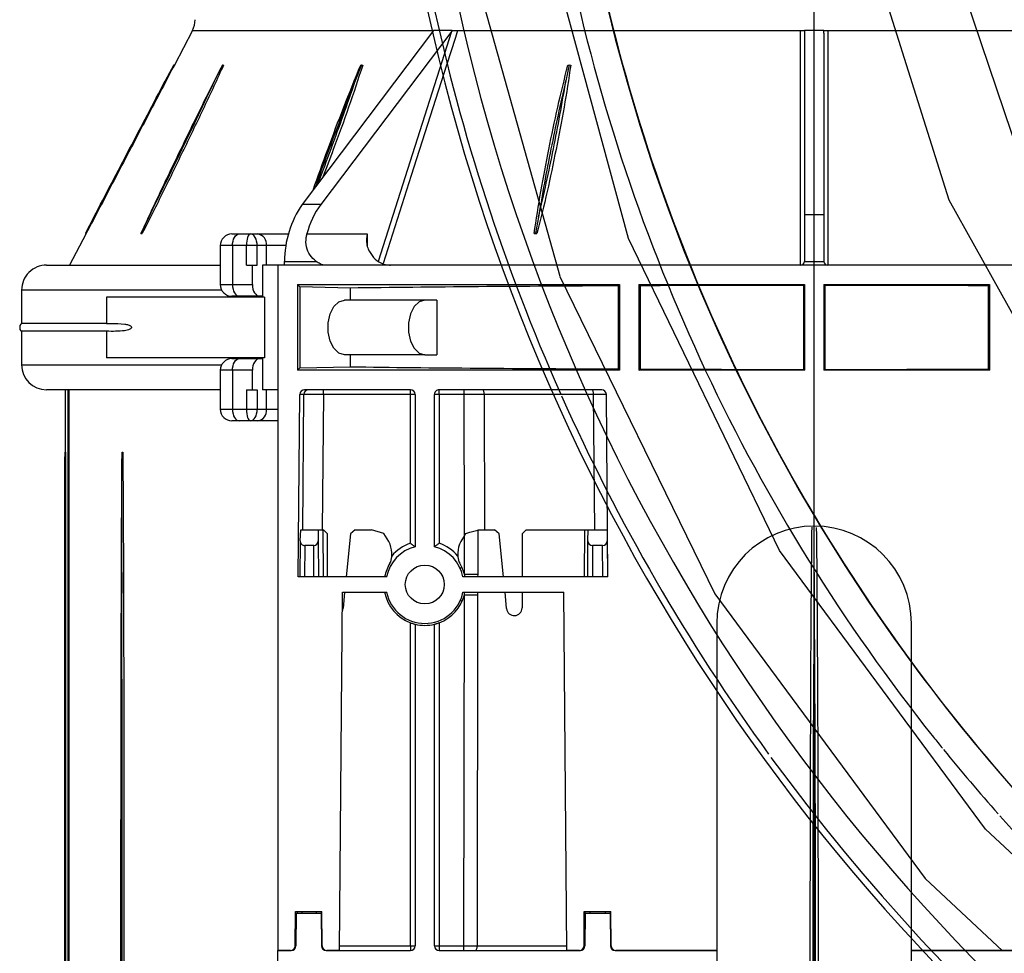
# Model space of a CAD drawing. Header units: centimetres. Extents: x -1062 to 5388, y 1642 to 2943.
# Tile 30 of 90: x -119 to -106, y 2287 to 2299. Entities that reach past the tile are written whole.
import ezdxf

# ---------------------------------------------------------------- set-up
doc = ezdxf.new("R2010")
doc.units = ezdxf.units.CM
doc.layers.add('M-EQPM', color=220, linetype='Continuous', lineweight=25)
for name, color, linetype in [('M-XREF', 252, 'Continuous'), ('XREF$0$Oprawy oświetleniowe', 8, 'Continuous'), ('XREF$0$Oprawy oświetleniowe-1', 8, 'Continuous'), ('XREF$0$Oprawy oświetleniowe-3', 8, 'Continuous')]:
    doc.layers.add(name, color=color, linetype=linetype)

# ---------------------------------------------------------------- blocks, each defined once
blk = doc.blocks.new('XREF$0$Lighting_Floor-mounting_Orsjo-Belysning_Aria-Floor-Lamp - Black-V9-Aranżacja_01')
at = {"layer": 'XREF$0$Oprawy oświetleniowe'}
for radius in [25.65, 23.39, 23.389]:
    blk.add_arc((0, 0), radius, 180, 360, dxfattribs=at)
at = {"layer": 'XREF$0$Oprawy oświetleniowe-1', "flags": 128}
for points in [[(-25.002, 0), (-24.59, -4.521), (-23.367, -8.893)], [(-14.644, -19.018), (-17.901, -15.989), (-20.544, -12.412), (-22.482, -8.408), (-23.647, -4.115), (-24.002, 0)], [(-19.949, -0.5), (-19.588, -4.038), (-18.369, -7.91), (-16.394, -11.456), (-15.648, -12.321)], [(9.038, -16.654), (5.964, -18.04), (2.099, -18.884), (-1.857, -18.909), (-5.732, -18.115), (-9.359, -16.535), (-12.58, -14.239), (-15.256, -11.325), (-17.27, -7.92), (-18.536, -4.172), (-18.968, -0.5)], [(-23.365, -8.897), (-21.374, -12.972), (-18.676, -16.623), (-17.68, -17.555)]]:
    blk.add_lwpolyline(points, dxfattribs=at)
at = {"layer": 'XREF$0$Oprawy oświetleniowe-1'}
for radius, start, end in [(25.253, 180, 360), (23.75, 191.7927, 218.5714), (25.567, 192.0371, 204), (25.567, 204.0753, 216), (23.75, 218.5746, 219.0167), (23.75, 219.0692, 221.679), (25.567, 216.1145, 323.8855), (23.75, 221.7599, 224.0136)]:
    blk.add_arc((0, 0), radius, start, end, dxfattribs=at)
at = {"layer": 'XREF$0$Oprawy oświetleniowe-3'}
for radius, start, end in [(25.253, 180, 270), (23.39, 192.8571, 205.7136), (23.389, 192.8575, 205.7143), (23.39, 205.7143, 218.5703), (23.389, 205.7151, 231.4272), (23.39, 218.5714, 231.4268)]:
    blk.add_arc((0, 0), radius, start, end, dxfattribs=at)
blk = doc.blocks.new('XREF')
at = {"layer": 'XREF$0$Oprawy oświetleniowe-1'}
blk.add_blockref('XREF$0$Lighting_Floor-mounting_Orsjo-Belysning_Aria-Floor-Lamp - Black-V9-Aranżacja_01', (-88.22, 2305.076), dxfattribs=at)
blk = doc.blocks.new('3')
for p, q in [((59.527, 94.542), (59.527, 32.952)), ((73.299, 81.242), (73.299, 63.642)), ((78.671, 49.242), (78.671, 78.042)), ((78.688, 78.042), (78.688, 49.242)), ((57.027, 72.042), (57.027, 63.642)), ((62.027, 63.642), (62.027, 72.042)), ((54.413, 63.642), (57.027, 63.642)), ((57.027, 63.642), (54.432, 63.642)), ((57.027, 63.642), (57.027, 55.242)), ((64.64, 63.642), (62.027, 63.642)), ((62.027, 55.242), (62.027, 63.642)), ((62.027, 63.642), (64.621, 63.642)), ((64.741, 63.523), (64.748, 62.642)), ((64.767, 62.682), (64.76, 63.523)), ((65.412, 62.682), (65.419, 63.523)), ((65.438, 63.523), (65.431, 62.642)), ((69.157, 63.642), (65.539, 63.642)), ((65.558, 63.642), (65.879, 63.642)), ((65.879, 63.642), (65.96, 54.442)), ((68.183, 63.523), (65.881, 63.523)), ((68.17, 54.509), (68.183, 63.523)), ((68.524, 63.523), (68.511, 54.509)), ((68.524, 63.642), (68.524, 63.523)), ((69.157, 63.523), (68.524, 63.523)), ((69.157, 63.523), (69.157, 63.642)), ((69.157, 55.225), (69.157, 63.523)), ((69.277, 63.522), (69.277, 55.262)), ((69.777, 55.262), (69.777, 63.522)), ((72.06, 63.642), (69.897, 63.642)), ((69.897, 63.523), (69.897, 63.642)), ((69.897, 63.523), (69.897, 55.225)), ((71.718, 63.523), (69.897, 63.523)), ((71.719, 63.642), (71.639, 54.442)), ((71.719, 63.642), (72.041, 63.642)), ((72.06, 63.641), (72.06, 63.642)), ((72.161, 63.523), (72.168, 62.642)), ((72.187, 62.682), (72.18, 63.523)), ((72.831, 62.682), (72.838, 63.523)), ((72.858, 63.523), (72.838, 63.523)), ((72.858, 63.523), (72.851, 62.642)), ((73.299, 63.642), (72.958, 63.642)), ((72.979, 63.642), (73.299, 63.642)), ((73.299, 46.042), (73.299, 63.642)), ((65.431, 62.642), (64.748, 62.642)), ((65.412, 62.682), (64.767, 62.682)), ((64.767, 62.642), (64.767, 62.682)), ((64.887, 62.682), (64.887, 62.642)), ((65.292, 62.642), (65.292, 62.682)), ((65.412, 62.682), (65.412, 62.642)), ((72.851, 62.642), (72.168, 62.642)), ((72.831, 62.682), (72.187, 62.682)), ((72.187, 62.642), (72.187, 62.682)), ((72.307, 62.682), (72.307, 62.642)), ((72.685, 62.642), (72.686, 62.682)), ((72.805, 62.642), (72.806, 62.682)), ((67.027, 54.442), (67.027, 54.842)), ((67.426, 54.862), (67.467, 54.442)), ((71.586, 54.442), (71.627, 54.862)), ((68.547, 54.442), (65.96, 54.442)), ((68.171, 54.442), (68.17, 54.509)), ((71.639, 54.442), (70.506, 54.442)), ((64.823, 54.042), (64.864, 49.361)), ((64.823, 54.042), (68.547, 54.042)), ((64.842, 53.124), (64.835, 54.042)), ((64.955, 54.042), (64.961, 53.245)), ((65.218, 53.245), (65.224, 54.042)), ((65.344, 54.042), (65.337, 53.124)), ((65.423, 54.042), (65.414, 52.842)), ((67.027, 52.942), (67.027, 54.042)), ((67.507, 54.042), (67.617, 52.942)), ((68.168, 52.846), (68.169, 53.978)), ((68.169, 53.978), (68.17, 54.042)), ((68.51, 53.978), (68.509, 52.985)), ((70.506, 54.042), (72.776, 54.042)), ((71.436, 52.942), (71.546, 54.042)), ((72.027, 54.042), (72.027, 52.942)), ((72.144, 52.842), (72.134, 54.042)), ((72.262, 53.123), (72.254, 54.042)), ((72.374, 54.042), (72.381, 53.242)), ((72.608, 53.242), (72.615, 54.042)), ((72.727, 53.123), (72.735, 54.042)), ((72.776, 54.042), (72.735, 49.361)), ((68.677, 53.429), (68.677, 53.529)), ((70.377, 53.529), (70.377, 53.429)), ((64.844, 52.842), (64.842, 53.124)), ((64.961, 53.245), (65.218, 53.245)), ((65.337, 53.124), (65.335, 52.842)), ((68.509, 52.985), (68.599, 53.142)), ((69.157, 49.361), (69.157, 53.184)), ((69.277, 53.274), (69.277, 49.362)), ((69.777, 49.362), (69.777, 53.274)), ((69.897, 53.184), (69.897, 49.361)), ((70.454, 53.142), (70.577, 52.929)), ((72.264, 52.842), (72.262, 53.123)), ((72.381, 53.242), (72.608, 53.242)), ((72.727, 53.118), (72.713, 52.842)), ((66.927, 52.842), (67.027, 52.942)), ((67.617, 52.942), (67.738, 52.842)), ((68.508, 52.984), (68.514, 49.361)), ((70.577, 52.929), (70.9, 52.842)), ((71.315, 52.842), (71.436, 52.942)), ((72.027, 52.942), (72.127, 52.842)), ((65.335, 52.842), (64.844, 52.842)), ((65.163, 52.842), (65.194, 49.361)), ((65.414, 52.842), (65.335, 52.842)), ((66.927, 52.842), (65.414, 52.842)), ((68.153, 52.842), (67.738, 52.842)), ((68.003, 49.361), (67.997, 52.842)), ((68.153, 52.842), (68.168, 52.846)), ((71.315, 52.842), (70.9, 52.842)), ((72.144, 52.842), (72.127, 52.842)), ((72.132, 49.361), (72.162, 52.842)), ((72.264, 52.842), (72.144, 52.842)), ((72.713, 52.842), (72.264, 52.842)), ((72.661, 52.842), (72.632, 49.361)), ((77.302, 50.842), (77.286, 50.842)), ((78.756, 50.842), (78.756, 49.242)), ((78.766, 50.842), (78.756, 50.842)), ((73.299, 50.042), (73.823, 50.042)), ((73.823, 50.042), (74.003, 50.042)), ((74.003, 50.042), (74.284, 50.042)), ((74.284, 50.042), (74.48, 50.042)), ((73.592, 49.742), (73.299, 49.742)), ((73.833, 49.742), (73.592, 49.742)), ((73.592, 49.742), (73.592, 49.242)), ((73.833, 49.242), (73.833, 49.742)), ((74.109, 49.742), (73.833, 49.742)), ((74.109, 49.242), (74.109, 49.742)), ((74.467, 49.742), (74.109, 49.742)), ((74.467, 48.742), (74.467, 49.742)), ((74.78, 49.742), (74.467, 49.742)), ((74.78, 48.742), (74.78, 49.742)), ((65.194, 49.361), (68.003, 49.361)), ((68.514, 49.361), (68.514, 49.242)), ((68.514, 49.361), (69.157, 49.361)), ((69.157, 49.361), (69.157, 49.242)), ((69.897, 49.361), (72.132, 49.361)), ((69.897, 49.361), (69.897, 49.242)), ((72.132, 49.361), (72.132, 49.242)), ((72.632, 49.361), (72.735, 49.361)), ((64.984, 49.242), (69.157, 49.242)), ((69.897, 49.242), (72.615, 49.242)), ((73.299, 49.242), (73.698, 49.242)), ((73.698, 48.422), (73.698, 49.242)), ((73.956, 49.242), (73.833, 49.242)), ((73.956, 49.242), (73.956, 48.742)), ((74.109, 49.242), (73.956, 49.242)), ((74.78, 49.242), (79.241, 49.242)), ((55.027, 46.542), (55.027, 48.742)), ((55.027, 48.742), (59.277, 48.742)), ((55.057, 48.712), (55.027, 48.742)), ((55.057, 46.573), (55.057, 48.712)), ((59.255, 48.72), (59.277, 48.742)), ((59.255, 46.564), (59.255, 48.72)), ((59.277, 46.542), (59.277, 48.742)), ((59.777, 48.742), (64.027, 48.742)), ((59.777, 46.542), (59.777, 48.742)), ((59.798, 48.72), (59.777, 48.742)), ((59.798, 46.564), (59.798, 48.72)), ((64.027, 48.742), (63.996, 48.712)), ((63.996, 46.573), (63.996, 48.712)), ((64.027, 46.542), (64.027, 48.742)), ((64.527, 46.542), (64.527, 48.742)), ((64.527, 48.742), (72.799, 48.742)), ((64.559, 48.709), (64.527, 48.742)), ((64.559, 46.575), (64.559, 48.709)), ((72.74, 48.683), (71.432, 48.653)), ((71.432, 48.653), (71.432, 48.342)), ((72.799, 48.742), (72.74, 48.683)), ((72.74, 46.601), (72.74, 48.683)), ((72.799, 46.542), (72.799, 48.742)), ((73.956, 48.742), (74.467, 48.742)), ((74.467, 48.742), (74.78, 48.742)), ((79.881, 48.602), (74.745, 48.602)), ((79.881, 47.742), (79.881, 48.602)), ((69.22, 46.942), (69.22, 48.342)), ((69.528, 48.342), (69.22, 48.342)), ((69.528, 48.342), (71.591, 48.342)), ((73.645, 46.862), (73.645, 48.422)), ((73.645, 48.422), (77.705, 48.422)), ((73.764, 48.442), (73.698, 48.442)), ((74.284, 48.442), (73.764, 48.442)), ((74.48, 48.442), (74.284, 48.442)), ((77.705, 47.742), (77.705, 48.422)), ((77.705, 47.742), (79.881, 47.742)), ((77.705, 46.862), (77.705, 47.542)), ((77.705, 47.542), (79.881, 47.542)), ((79.881, 46.682), (79.881, 47.542)), ((69.22, 46.942), (69.528, 46.942)), ((69.528, 46.942), (71.591, 46.942)), ((71.432, 46.942), (71.432, 46.631)), ((73.645, 46.862), (77.705, 46.862)), ((73.698, 46.042), (73.698, 46.862)), ((73.698, 46.842), (73.764, 46.842)), ((73.764, 46.842), (74.284, 46.842)), ((74.284, 46.842), (74.48, 46.842)), ((55.027, 46.542), (55.057, 46.573)), ((59.277, 46.542), (55.027, 46.542)), ((59.277, 46.542), (59.255, 46.564)), ((59.777, 46.542), (59.798, 46.564)), ((64.027, 46.542), (59.777, 46.542)), ((63.996, 46.573), (64.027, 46.542)), ((64.527, 46.542), (64.559, 46.575)), ((72.799, 46.542), (64.527, 46.542)), ((71.432, 46.631), (72.74, 46.601)), ((72.74, 46.601), (72.799, 46.542)), ((73.956, 46.542), (73.956, 46.042)), ((74.467, 46.542), (73.956, 46.542)), ((74.467, 45.542), (74.467, 46.542)), ((74.78, 46.542), (74.467, 46.542)), ((74.745, 46.682), (79.881, 46.682)), ((74.78, 45.542), (74.78, 46.542)), ((45.754, 46.042), (73.299, 46.042)), ((73.299, 46.042), (73.698, 46.042)), ((73.592, 46.042), (73.592, 45.542)), ((73.956, 46.042), (73.833, 46.042)), ((73.833, 46.042), (73.833, 45.542)), ((74.109, 46.042), (73.956, 46.042)), ((74.109, 46.042), (74.109, 45.542)), ((79.241, 46.042), (74.78, 46.042)), ((78.225, 45.234), (78.648, 46.042)), ((59.777, 45.947), (59.276, 45.947)), ((59.276, 45.947), (59.277, 45.942)), ((59.277, 44.75), (59.277, 45.942)), ((59.777, 45.942), (59.777, 45.947)), ((59.777, 44.75), (59.777, 45.942)), ((70.719, 45.937), (68.836, 40.035)), ((73.129, 45.947), (72.319, 45.947)), ((71.003, 45.242), (71.003, 45.557)), ((73.092, 45.542), (73.592, 45.542)), ((73.592, 45.542), (73.833, 45.542)), ((73.833, 45.542), (74.109, 45.542)), ((74.109, 45.542), (74.467, 45.542)), ((74.467, 45.542), (74.78, 45.542)), ((66.605, 44.808), (66.688, 45.226)), ((66.717, 45.234), (66.647, 45.234)), ((66.647, 45.234), (66.688, 45.226)), ((66.688, 45.226), (66.717, 45.234)), ((72.553, 45.242), (71.003, 45.242)), ((73.823, 45.242), (73.029, 45.242)), ((74.003, 45.242), (73.823, 45.242)), ((74.284, 45.242), (74.003, 45.242)), ((74.48, 45.242), (74.284, 45.242)), ((76.617, 44.808), (76.815, 45.226)), ((76.816, 45.234), (76.787, 45.234)), ((76.787, 45.234), (76.815, 45.226)), ((76.815, 45.226), (76.816, 45.234)), ((78.025, 44.808), (78.24, 45.226)), ((78.225, 45.234), (78.24, 45.226)), ((59.277, 44.75), (59.777, 44.75)), ((59.277, 40.089), (59.277, 44.75)), ((59.777, 40.089), (59.777, 44.75)), ((68.836, 40.035), (72.2, 44.484)), ((69.301, 40.02), (72.676, 44.484)), ((72.2, 44.484), (72.676, 44.484)), ((65.821, 40.899), (65.905, 41.314)), ((71.156, 40.899), (71.313, 41.314)), ((74.722, 40.899), (74.926, 41.314)), ((75.974, 40.899), (76.195, 41.314)), ((65.821, 40.899), (65.78, 40.906)), ((65.85, 40.906), (65.821, 40.899)), ((71.156, 40.899), (71.119, 40.906)), ((71.173, 40.906), (71.156, 40.899)), ((74.722, 40.899), (74.693, 40.906)), ((75.495, 40.02), (75.959, 40.906)), ((75.974, 40.899), (75.959, 40.906)), ((59.178, 40.02), (50.367, 40.02)), ((59.277, 40.089), (59.275, 40.02)), ((59.275, 40.02), (59.778, 40.02)), ((59.778, 40.02), (59.777, 40.089)), ((68.686, 40.02), (59.875, 40.02)), ((68.836, 40.035), (68.824, 40.02)), ((68.824, 40.02), (69.301, 40.02)), ((75.495, 40.02), (69.301, 40.02))]:
    blk.add_line(p, q)
at = {"flags": 128}
for points in [[(65.539, 63.642), (65.531, 63.64), (65.528, 63.638)], [(68.224, 63.642), (68.216, 63.64), (68.208, 63.633), (68.201, 63.622), (68.195, 63.607), (68.19, 63.589), (68.186, 63.569), (68.183, 63.546), (68.183, 63.523)], [(68.477, 52.929), (68.372, 52.901), (68.268, 52.873), (68.168, 52.846)], [(68.509, 52.985), (68.493, 52.957), (68.477, 52.929)], [(74.467, 49.742), (74.463, 49.801), (74.453, 49.857), (74.436, 49.909), (74.413, 49.954), (74.386, 49.992), (74.354, 50.019), (74.32, 50.036), (74.284, 50.042)], [(65.194, 49.361), (65.194, 49.338), (65.197, 49.315), (65.201, 49.295), (65.206, 49.277), (65.212, 49.262), (65.219, 49.251), (65.227, 49.244), (65.235, 49.242)], [(68.003, 49.361), (68.003, 49.338), (68.006, 49.315), (68.01, 49.295), (68.015, 49.277), (68.021, 49.262), (68.028, 49.251), (68.036, 49.244), (68.044, 49.242)], [(74.467, 48.742), (74.463, 48.684), (74.453, 48.627), (74.436, 48.575), (74.413, 48.53), (74.386, 48.493), (74.354, 48.465), (74.32, 48.448), (74.284, 48.442)], [(69.528, 46.942), (69.674, 46.984), (69.802, 47.106), (69.897, 47.292), (69.948, 47.521), (69.948, 47.764), (69.897, 47.992), (69.802, 48.178), (69.674, 48.3), (69.528, 48.342)], [(71.591, 48.342), (71.737, 48.3), (71.865, 48.178), (71.96, 47.992), (72.011, 47.764), (72.011, 47.521), (71.96, 47.292), (71.865, 47.106), (71.737, 46.984), (71.591, 46.942)], [(74.467, 46.542), (74.463, 46.601), (74.453, 46.657), (74.436, 46.709), (74.413, 46.754), (74.386, 46.792), (74.354, 46.819), (74.32, 46.836), (74.284, 46.842)], [(59.178, 40.02), (59.178, 40.198), (59.178, 40.906), (59.178, 43.741), (59.178, 46.042)], [(59.875, 46.042), (59.875, 45.942), (59.875, 45.234), (59.875, 42.399), (59.875, 40.02)], [(68.686, 40.02), (68.742, 40.198), (68.969, 40.906), (69.873, 43.741), (70.593, 46.001)], [(74.467, 45.542), (74.463, 45.484), (74.453, 45.427), (74.436, 45.375), (74.413, 45.33), (74.386, 45.293), (74.354, 45.265), (74.32, 45.248), (74.284, 45.242)]]:
    blk.add_lwpolyline(points, dxfattribs=at)
blk.add_circle((69.527, 54.242), 0.5)
for centre, radius, start, end in [((64.621, 63.522), 0.12, 0.5, 90), ((64.64, 63.522), 0.12, 0.45, 90), ((65.539, 63.522), 0.12, 90, 179.55), ((65.433, 63.085), 0.439, 89.3013, 91.9001), ((65.558, 63.522), 0.12, 90, 179.5), ((69.157, 63.522), 0.12, 0, 90), ((69.187, 59.717), 3.806, 88.6457, 90.4522), ((69.897, 63.522), 0.12, 90, 180), ((69.866, 59.717), 3.806, 89.5478, 91.3543), ((72.041, 63.522), 0.12, 0.5, 90), ((72.06, 63.522), 0.12, 0.45, 90), ((72.165, 63.245), 0.279, 86.939, 90.9381), ((59.527, 55.242), 2.5, 180, 0), ((69.527, 54.242), 1.05, 110.633, 165.2535), ((69.527, 54.242), 1, 11.537, 168.463), ((69.527, 54.242), 1.05, 76.2259, 103.7741), ((69.527, 54.242), 1.05, 10.9806, 69.367), ((67.227, 54.842), 0.2, 5.6826, 180), ((71.827, 54.842), 0.2, 156.2904, 174.3174), ((69.016, 55.643), 1.067, 245.242, 247.9265), ((68.341, -65.291), 119.8, 89.91848, 90.08152), ((69.527, 54.242), 1.05, 165.2535, 169.0194), ((68.34, -65.822), 119.8, 89.91848, 90.08152), ((69.527, 54.242), 1.05, 190.9806, 194.5883), ((69.527, 54.242), 1.05, 194.5883, 211.349), ((69.527, 54.242), 1, 191.537, 255.5225), ((69.527, 54.242), 1, 284.4775, 348.463), ((69.527, 54.242), 1.05, 328.651, 349.0194), ((68.134, 54.788), 1.075, 294.0341, 296.7006), ((68.357, 53.529), 0.32, 0, 31.349), ((70.697, 53.529), 0.32, 148.651, 180), ((68.101, 53.429), 0.576, 330, 0), ((69.527, 54.241), 1.12, 220.6302, 250.7095), ((69.527, 54.241), 1.12, 289.2905, 319.3698), ((70.952, 53.429), 0.576, 180, 210), ((73.863, 49.773), 0.272, 98.3168, 186.4042), ((74.48, 49.742), 0.3, 0, 90), ((64.984, 49.362), 0.12, 180.5, 270), ((69.157, 49.362), 0.12, 270, 0), ((69.187, 52.799), 3.438, 269.5001, 271.5002), ((69.897, 49.362), 0.12, 180, 270), ((69.867, 52.799), 3.438, 268.4998, 270.4999), ((72.512, 49.362), 0.12, 270.0269, 359.5277), ((79.241, 48.602), 0.64, 0, 90), ((74.48, 48.742), 0.3, 270, 0), ((74.48, 46.542), 0.3, 0, 90), ((79.241, 46.682), 0.64, 270, 0), ((59.177, 45.942), 0.1, 2.7294, 90), ((59.877, 45.942), 0.1, 90, 177.2706), ((70.537, 45.948), 2.592, 325.6208, 359.9849), ((73.29, 45.942), 0.161, 172.3063, 178.3675), ((73.863, 45.512), 0.272, 173.5958, 261.683), ((74.48, 45.542), 0.3, 270, 0), ((70.424, 45.771), 2.194, 324.0785, 346.046), ((76.027, 39.742), 0.6, 152.3596, 180)]:
    blk.add_arc(centre, radius, start, end)
for centre, major_axis, ratio, start_param, end_param in [((65.241, 63.522), (0.5, -0.001), 0.001468, 2.858563, 3.141609), ((68.524, 63.522), (1, 0), 0.000942, 1.570806, 1.918683), ((72.958, 63.522), (0.12, 0), 0.999048, 1.570796, 3.133739), ((72.979, 63.522), (-0.12, 0), 0.999048, 4.712389, 6.274459), ((64.962, 53.124), (-0.047, 0.112), 0.988868, 5.890532, 7.461267), ((65.217, 53.124), (0.047, 0.112), 0.988868, 5.105103, 6.675838), ((72.382, 53.123), (0.111, -0.046), 0.988868, 1.963511, 3.534245), ((72.607, 53.123), (0.111, 0.047), 0.988618, 5.835993, 7.450358), ((74.003, 49.742), (0, 0.3), 0.566421, 0, 1.570796), ((74.003, 49.742), (0, 0.3), 0.353554, 4.712389, 6.283185), ((65.364, 49.362), (0.5, 0.001), 0.001468, 3.141602, 4.364458), ((68.514, 49.362), (1.5, 0), 0.000698, 4.364503, 4.712377), ((72.132, 49.362), (0.5, -0.001), 0.002094, 4.712449, 6.239539), ((72.615, 49.362), (-0.12, 0), 0.999048, 1.570796, 3.132866), ((59.527, 48.365), (20.347, 0), 0.017455, 1.58416, 1.792264), ((59.527, 48.365), (20.347, 0), 0.017455, 1.349328, 1.557433), ((59.527, 48.365), (20.347, 0), 0.017455, 0.945791, 1.320848), ((73.764, 48.742), (0, 0.3), 0.636995, 3.141593, 4.712389), ((79.881, 47.642), (0, -0.1), 0.5, 0, 3.141593), ((73.764, 46.542), (0, 0.3), 0.636995, 4.712389, 6.283185), ((59.527, 46.919), (20.347, 0), 0.017455, 4.490921, 4.699025), ((59.527, 46.919), (20.347, 0), 0.017455, 4.725753, 4.933857), ((59.527, 46.919), (20.347, 0), 0.017455, 4.962338, 5.337395), ((73.136, 45.942), (0, 0.1), 0.053249, 0, 1.352081), ((74.003, 45.542), (0, 0.3), 0.566421, 1.570796, 3.141593), ((74.003, 45.542), (0, 0.3), 0.353554, 3.141593, 4.712389)]:
    blk.add_ellipse(centre, major_axis=major_axis, ratio=ratio, start_param=start_param, end_param=end_param)
for points, knots in [([(77.286, 50.842), (77.284, 50.974), (77.276, 51.636), (77.271, 52.827), (77.263, 54.943), (77.258, 57.59), (77.255, 60.765), (77.254, 63.941), (77.255, 67.116), (77.259, 70.258), (77.265, 72.854), (77.272, 74.648), (77.277, 75.674), (77.283, 76.186), (77.286, 76.442)], [0, 0, 0, 0, 0.015506, 0.077527, 0.139547, 0.263585, 0.387624, 0.511662, 0.6357, 0.759739, 0.879864, 0.939929, 0.969963, 1, 1, 1, 1]), ([(78.756, 50.842), (78.756, 50.974), (78.755, 51.636), (78.754, 52.827), (78.753, 54.943), (78.753, 57.59), (78.752, 60.765), (78.752, 63.941), (78.752, 67.116), (78.753, 70.258), (78.753, 72.854), (78.754, 74.648), (78.755, 75.674), (78.755, 76.186), (78.756, 76.442)], [0, 0, 0, 0, 0.015506, 0.077527, 0.139547, 0.263585, 0.387624, 0.511662, 0.6357, 0.759739, 0.879864, 0.939929, 0.969963, 1, 1, 1, 1]), ([(77.308, 75.476), (77.31, 75.136), (77.316, 74.268), (77.321, 72.341), (77.327, 69.695), (77.33, 66.519), (77.331, 63.344), (77.33, 60.168), (77.326, 57.026), (77.32, 54.43), (77.313, 52.636), (77.308, 51.611), (77.302, 51.098), (77.299, 50.842)], [0, 0, 0, 0, 0.041325, 0.105778, 0.234685, 0.363591, 0.492497, 0.621404, 0.75031, 0.87515, 0.937572, 0.968785, 1, 1, 1, 1]), ([(59.472, 52.776), (59.472, 52.793), (59.463, 53.339), (59.453, 54.943), (59.436, 57.59), (59.428, 60.765), (59.426, 63.941), (59.429, 67.116), (59.439, 70.258), (59.452, 72.725), (59.468, 74.133), (59.472, 74.515)], [0, 0, 0, 0, 0.002339, 0.075372, 0.22144, 0.367508, 0.513575, 0.659642, 0.80571, 0.94717, 1, 1, 1, 1]), ([(59.581, 74.509), (59.581, 74.492), (59.59, 73.946), (59.6, 72.341), (59.617, 69.695), (59.625, 66.519), (59.627, 63.344), (59.624, 60.168), (59.614, 57.026), (59.601, 54.56), (59.585, 53.152), (59.581, 52.769)], [0, 0, 0, 0, 0.0023386, 0.0753723, 0.2214401, 0.3675075, 0.513575, 0.6596424, 0.8057098, 0.9471697, 1, 1, 1, 1]), ([(59.527, 73.35), (59.515, 71.422), (59.495, 68.214), (59.493, 64.686), (59.493, 63.006), (59.495, 60.333), (59.5, 57.389), (59.522, 54.525), (59.527, 53.934)], [0, 0, 0, 0, 0.297884, 0.495657, 0.5451, 0.557461, 0.908715, 1, 1, 1, 1]), ([(59.527, 53.934), (59.538, 55.862), (59.558, 59.07), (59.56, 62.598), (59.56, 64.278), (59.558, 66.951), (59.553, 69.895), (59.531, 72.759), (59.527, 73.35)], [0, 0, 0, 0, 0.2978839, 0.4956568, 0.5451001, 0.5574608, 0.9087147, 1, 1, 1, 1]), ([(77.311, 73.35), (77.307, 71.422), (77.299, 68.214), (77.298, 64.686), (77.298, 63.006), (77.299, 60.333), (77.301, 57.389), (77.309, 54.525), (77.311, 53.934)], [0, 0, 0, 0, 0.2978838, 0.4956567, 0.5451, 0.5574608, 0.9087206, 1, 1, 1, 1]), ([(77.311, 53.934), (77.316, 55.862), (77.323, 59.07), (77.324, 62.598), (77.324, 64.278), (77.323, 66.951), (77.321, 69.895), (77.313, 72.759), (77.311, 73.35)], [0, 0, 0, 0, 0.297884, 0.495657, 0.5451, 0.557461, 0.908721, 1, 1, 1, 1]), ([(78.776, 72.827), (78.776, 72.826), (78.776, 72.7), (78.776, 72.445), (78.776, 72.061), (78.776, 71.671), (78.776, 71.281), (78.776, 70.893), (78.776, 70.51), (78.776, 70.135), (78.776, 69.769), (78.776, 69.414), (78.776, 69.071), (78.776, 68.742), (78.776, 68.427), (78.776, 68.127), (78.776, 67.842), (78.776, 66.377), (78.776, 64.686), (78.776, 63.006), (78.776, 60.333), (78.776, 57.849), (78.776, 55.317), (78.776, 54.931), (78.776, 54.645), (78.776, 54.488), (78.776, 54.458)], [0, 0, 0, 0, 0.000007, 0.02061, 0.041626, 0.062869, 0.084159, 0.105328, 0.126223, 0.146711, 0.166678, 0.186032, 0.204698, 0.222623, 0.239769, 0.256112, 0.271642, 0.28636, 0.495409, 0.547671, 0.560737, 0.932068, 0.953304, 0.974358, 0.995046, 1, 1, 1, 1]), ([(78.776, 54.458), (78.776, 54.538), (78.776, 54.7), (78.776, 54.955), (78.776, 55.259), (78.776, 55.613), (78.776, 56.003), (78.776, 56.391), (78.776, 56.774), (78.776, 57.149), (78.776, 57.516), (78.776, 57.871), (78.776, 58.213), (78.776, 58.542), (78.776, 58.857), (78.776, 59.157), (78.776, 59.442), (78.776, 60.232), (78.776, 60.926), (78.776, 61.53)], [0, 0, 0, 0, 0.034213, 0.068427, 0.108114, 0.163287, 0.218582, 0.273562, 0.327832, 0.381045, 0.432905, 0.483171, 0.531653, 0.578208, 0.622739, 0.665185, 0.705521, 0.743747, 1, 1, 1, 1]), ([(69.277, 55.262), (69.275, 55.262), (69.273, 55.261), (69.253, 55.256), (69.224, 55.248), (69.19, 55.237), (69.167, 55.229), (69.157, 55.225)], [0, 0, 0, 0, 0.204448, 0.408818, 0.615145, 0.827208, 1, 1, 1, 1]), ([(69.897, 55.225), (69.883, 55.23), (69.855, 55.24), (69.818, 55.251), (69.791, 55.258), (69.778, 55.262), (69.777, 55.262), (69.777, 55.262)], [0, 0, 0, 0, 0.228506, 0.457398, 0.676461, 0.886354, 1, 1, 1, 1]), ([(78.776, 54.458), (78.776, 54.455), (78.776, 54.403), (78.776, 54.152), (78.776, 53.121), (78.776, 52.091), (78.77, 51.164), (78.768, 50.993), (78.766, 50.87), (78.766, 50.842)], [0, 0, 0, 0, 0.002255, 0.043431, 0.208131, 0.857969, 0.897722, 0.977229, 1, 1, 1, 1]), ([(59.527, 53.934), (59.527, 53.932), (59.527, 53.883), (59.527, 53.649), (59.527, 53.264), (59.527, 52.925), (59.527, 52.772)], [0, 0, 0, 0, 0.006433, 0.126035, 0.604441, 1, 1, 1, 1]), ([(77.311, 53.934), (77.311, 53.932), (77.311, 53.883), (77.311, 53.649), (77.311, 52.779), (77.311, 51.909), (77.305, 51.132), (77.304, 50.973), (77.302, 50.861), (77.302, 50.842)], [0, 0, 0, 0, 0.002417, 0.04736, 0.227129, 0.846419, 0.891362, 0.981247, 1, 1, 1, 1]), ([(69.157, 53.184), (69.157, 53.184), (69.159, 53.186), (69.176, 53.198), (69.204, 53.218), (69.236, 53.242), (69.259, 53.26), (69.274, 53.271), (69.276, 53.273), (69.277, 53.274)], [0, 0, 0, 0, 0.004778, 0.039042, 0.290439, 0.500547, 0.675344, 0.837403, 1, 1, 1, 1]), ([(69.897, 53.184), (69.896, 53.184), (69.894, 53.186), (69.877, 53.198), (69.849, 53.218), (69.817, 53.242), (69.794, 53.26), (69.779, 53.271), (69.777, 53.273), (69.777, 53.274)], [0, 0, 0, 0, 0.004775, 0.03904, 0.290437, 0.500545, 0.675345, 0.837403, 1, 1, 1, 1]), ([(77.705, 47.542), (77.698, 47.542), (77.66, 47.542), (77.503, 47.543), (77.323, 47.54), (77.158, 47.571), (77.106, 47.591), (77.081, 47.608), (77.069, 47.622), (77.065, 47.632), (77.063, 47.639), (77.063, 47.645), (77.064, 47.65), (77.067, 47.659), (77.08, 47.677), (77.137, 47.71), (77.346, 47.749), (77.547, 47.742), (77.703, 47.742), (77.705, 47.742)], [0, 0, 0, 0, 0.017287, 0.086435, 0.363078, 0.432263, 0.466872, 0.484196, 0.492887, 0.497268, 0.499085, 0.500914, 0.502563, 0.505337, 0.512301, 0.53775, 0.638768, 0.995499, 1, 1, 1, 1]), ([(70.982, 45.636), (70.939, 45.71), (70.855, 45.858), (70.659, 45.998), (70.502, 46.041), (70.417, 46.042), (70.407, 46.042)], [0, 0, 0, 0, 0.318885, 0.637764, 0.95682, 1, 1, 1, 1]), ([(72.079, 46.042), (72.08, 46.042), (72.124, 46.042), (72.196, 46.026), (72.283, 45.97), (72.319, 45.947)], [0, 0, 0, 0, 0.006216, 0.596654, 1, 1, 1, 1]), ([(72.319, 45.947), (72.375, 45.898), (72.487, 45.8), (72.577, 45.577), (72.585, 45.383), (72.56, 45.273), (72.553, 45.242)], [0, 0, 0, 0, 0.297089, 0.594421, 0.886247, 1, 1, 1, 1]), ([(71.003, 45.242), (71.003, 45.243), (71.022, 45.328), (71.039, 45.464), (70.997, 45.59), (70.982, 45.636)], [0, 0, 0, 0, 0.005969, 0.639636, 1, 1, 1, 1]), ([(65.78, 40.906), (65.833, 41.267), (65.941, 41.988), (66.155, 43.07), (66.375, 44.153), (66.556, 44.873), (66.647, 45.234)], [0, 0, 0, 0, 0.249988, 0.50002, 0.750035, 1, 1, 1, 1]), ([(66.717, 45.234), (66.664, 44.873), (66.556, 44.153), (66.342, 43.07), (66.122, 41.988), (65.941, 41.267), (65.85, 40.906)], [0, 0, 0, 0, 0.249987, 0.50002, 0.750035, 1, 1, 1, 1]), ([(74.693, 40.906), (74.86, 41.267), (75.193, 41.988), (75.716, 43.07), (76.241, 44.153), (76.605, 44.873), (76.787, 45.234)], [0, 0, 0, 0, 0.249987, 0.50002, 0.750035, 1, 1, 1, 1]), ([(76.816, 45.234), (76.65, 44.873), (76.316, 44.153), (75.793, 43.07), (75.269, 41.988), (74.905, 41.267), (74.723, 40.906)], [0, 0, 0, 0, 0.249987, 0.50002, 0.750035, 1, 1, 1, 1]), ([(75.959, 40.906), (76.148, 41.267), (76.525, 41.988), (77.092, 43.07), (77.659, 44.153), (78.036, 44.873), (78.225, 45.234)], [0, 0, 0, 0, 0.249987, 0.50002, 0.750035, 1, 1, 1, 1]), ([(66.605, 44.808), (66.538, 44.517), (66.402, 43.935), (66.223, 43.061), (66.052, 42.187), (65.954, 41.605), (65.905, 41.314)], [0, 0, 0, 0, 0.249997, 0.499991, 0.750001, 1, 1, 1, 1]), ([(65.905, 41.314), (65.973, 41.605), (66.109, 42.187), (66.288, 43.061), (66.459, 43.935), (66.557, 44.517), (66.605, 44.808)], [0, 0, 0, 0, 0.249995, 0.499987, 0.749996, 1, 1, 1, 1]), ([(76.617, 44.808), (76.472, 44.517), (76.182, 43.935), (75.758, 43.061), (75.337, 42.187), (75.063, 41.605), (74.926, 41.314)], [0, 0, 0, 0, 0.249997, 0.499991, 0.750002, 1, 1, 1, 1]), ([(74.926, 41.314), (75.071, 41.605), (75.36, 42.187), (75.785, 43.061), (76.206, 43.935), (76.48, 44.517), (76.617, 44.808)], [0, 0, 0, 0, 0.249995, 0.499987, 0.749996, 1, 1, 1, 1]), ([(78.025, 44.808), (77.872, 44.517), (77.567, 43.935), (77.11, 43.061), (76.652, 42.187), (76.347, 41.605), (76.195, 41.314)], [0, 0, 0, 0, 0.249997, 0.499991, 0.750001, 1, 1, 1, 1]), ([(76.195, 41.314), (76.347, 41.605), (76.652, 42.187), (77.11, 43.061), (77.567, 43.935), (77.872, 44.517), (78.025, 44.808)], [0, 0, 0, 0, 0.249995, 0.499987, 0.749996, 1, 1, 1, 1]), ([(72.397, 44.114), (72.271, 43.766), (72.015, 43.057), (71.615, 41.988), (71.32, 41.267), (71.173, 40.906)], [0, 0, 0, 0, 0.325462, 0.662764, 1, 1, 1, 1]), ([(71.313, 41.314), (71.428, 41.605), (71.658, 42.187), (71.984, 43.061), (72.212, 43.677), (72.325, 44.002), (72.337, 44.036)], [0, 0, 0, 0, 0.3209687, 0.6419341, 0.9629214, 1, 1, 1, 1]), ([(71.119, 40.906), (71.238, 41.267), (71.477, 41.988), (71.828, 42.947), (72.055, 43.545), (72.145, 43.782)], [0, 0, 0, 0, 0.376287, 0.752643, 1, 1, 1, 1]), ([(72.269, 43.945), (72.268, 43.942), (72.152, 43.647), (71.936, 43.061), (71.614, 42.187), (71.413, 41.605), (71.313, 41.314)], [0, 0, 0, 0, 0.004063, 0.336033, 0.668024, 1, 1, 1, 1]), ([(59.275, 40.02), (59.271, 40.02), (59.264, 40.02), (59.238, 40.02), (59.208, 40.02), (59.187, 40.02), (59.178, 40.02)], [0, 0, 0, 0, 0.282207, 0.565341, 0.822426, 1, 1, 1, 1]), ([(59.875, 40.02), (59.864, 40.02), (59.844, 40.02), (59.816, 40.02), (59.794, 40.02), (59.783, 40.02), (59.779, 40.02), (59.778, 40.02)], [0, 0, 0, 0, 0.216273, 0.432144, 0.658533, 0.909905, 1, 1, 1, 1]), ([(68.824, 40.02), (68.814, 40.02), (68.793, 40.02), (68.754, 40.02), (68.716, 40.02), (68.695, 40.02), (68.686, 40.02)], [0, 0, 0, 0, 0.2708412, 0.5424403, 0.7913511, 1, 1, 1, 1])]:
    blk.add_open_spline(points, degree=3, knots=knots)

msp = doc.modelspace()

# ---------------------------------------------------------------- block references
at = {"layer": 'M-EQPM', "xscale": 0.4999999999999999, "yscale": 0.4999999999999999, "zscale": 0.5, "rotation": 180}
msp.add_blockref('3', (-78.556, 2319.347), dxfattribs=at)
at = {"layer": 'M-XREF'}
msp.add_blockref('XREF', (0, 0), dxfattribs=at)

doc.saveas('drawing.dxf')
